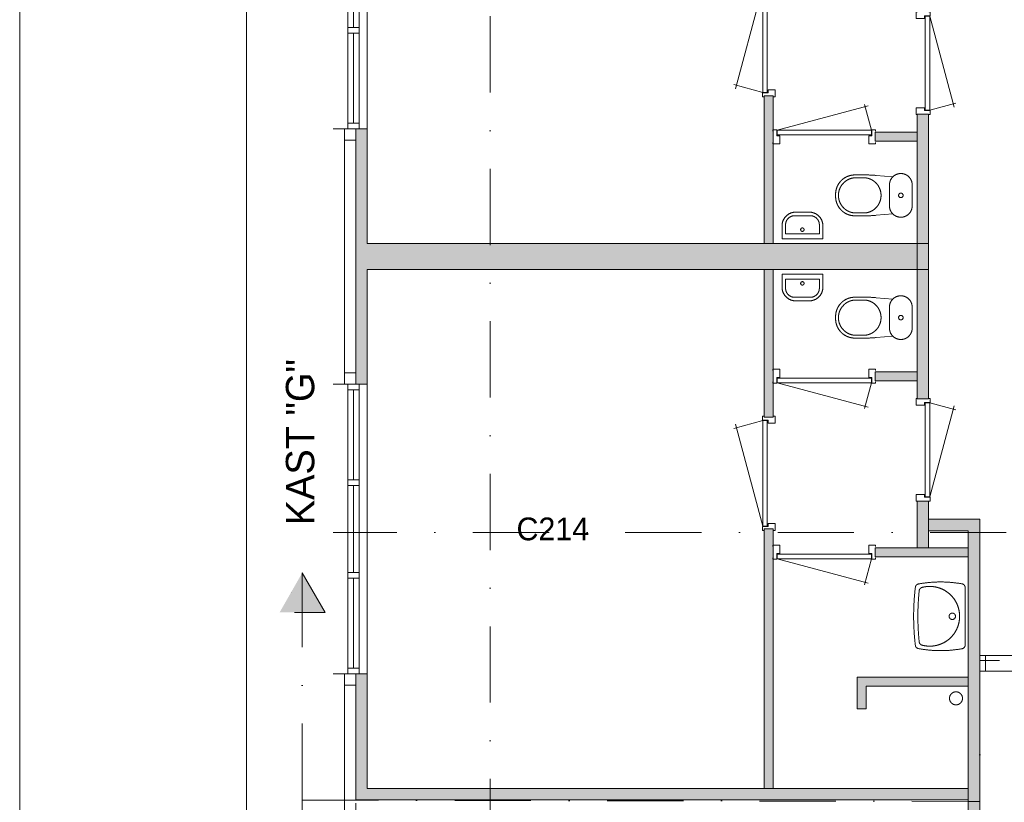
# Model space of a CAD drawing. Header units: millimetres. Extents: x 3142 to 87102, y -2885 to 56486.
# Tile 4 of 18: x 3142 to 11821, y 16228 to 23121. Entities that reach past the tile are written whole.
import ezdxf
from ezdxf.enums import TextEntityAlignment as Align
from ezdxf.xclip import XClip

# ---------------------------------------------------------------- set-up
doc = ezdxf.new("R2010")
doc.units = ezdxf.units.MM
doc.linetypes.add('DGN4', pattern=[1343.35376, 671.67688, -335.83844, 0, -335.83844])
for name, color, linetype in [('1', 7, 'Continuous'), ('16', 7, 'Continuous'), ('17', 7, 'Continuous'), ('30', 7, 'Continuous'), ('31', 7, 'Continuous'), ('32', 7, 'Continuous'), ('33', 7, 'Continuous'), ('40', 7, 'Continuous'), ('48', 7, 'Continuous'), ('52', 7, 'Continuous'), ('56', 7, 'Continuous'), ('62', 7, 'Continuous')]:
    doc.layers.add(name, color=color, linetype=linetype)
doc.styles.add('dgn001', font='dgn001.shx')
doc.styles.add('dgn003', font='dgn003.shx')

# ---------------------------------------------------------------- blocks, each defined once
blk = doc.blocks.new('830R10157')
at = {"layer": '33', "color": 1, "linetype": 'Continuous', "lineweight": 0}
for p, q in [((108, -38), (336.8700000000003, -99.31999999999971)), ((108, -868), (322.8200000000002, -66.27999999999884))]:
    blk.add_line(p, q, dxfattribs=at)
at = {"layer": '33', "color": 92, "linetype": 'Continuous', "lineweight": 13, "true_color": 0x00e100, "flags": 128}
for points in [[(100, 0), (111, 0), (111, -35), (61, -35), (61, -60), (-11, -60), (-11, 0), (0, 0)], [(100, -906), (111, -906), (111, -871), (61, -871), (61, -846), (-11, -846), (-11, -906), (0, -906)]]:
    blk.add_lwpolyline(points, dxfattribs=at)
at = {"layer": '33', "color": 2, "linetype": 'Continuous', "lineweight": 13, "true_color": 0xf0f000, "flags": 128}
blk.add_lwpolyline([(108, -868), (108, -38), (68, -38), (68, -868), (108, -868)], dxfattribs=at)
blk = doc.blocks.new('CLOS0252')
at = {"layer": '40', "color": 7, "linetype": 'Continuous', "lineweight": 0}
for p, q in [((-527.79, 155), (-435.8400000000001, 155)), ((-220, -92.5), (-220, 92.5)), ((-670, -1.070000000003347), (-670, 0.7899999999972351)), ((-527.79, -155), (-435.54, -155))]:
    blk.add_line(p, q, dxfattribs=at)
at = {"layer": '40', "color": 7, "linetype": 'Continuous', "lineweight": 0, "flags": 128}
for points in [[(-338.3000000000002, -175.6700000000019), (-191.9000000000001, -162), (-191.8999723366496, -161.9990720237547, 0.6743332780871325), (-19.99946983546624, -92.49858468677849), (-20, -92.5), (-20, 92.5), (-19.99946983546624, 92.50141531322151, 0.6743332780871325), (-191.8999723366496, 162.0019026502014), (-191.9000000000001, 162), (-338.3000000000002, 175.6699999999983), (-338.2957268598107, 175.6685144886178, 0.02328519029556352), (-431.2851220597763, 180.0014153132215), (-431.29, 180), (-525, 180), (-524.9994698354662, 180.0014153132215, 0.414213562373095), (-694.9994698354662, 10.00141531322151), (-695, 10), (-695, -10), (-694.9994698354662, -9.998584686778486, 0.414213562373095), (-524.9994698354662, -179.9985846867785), (-525, -180), (-431.29, -180), (-431.2853820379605, -179.9985846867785, 0.02328532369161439), (-338.3000000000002, -175.6700000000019)], [(-219.9994698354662, 92.50141531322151, -0.19450385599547), (-191.9003631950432, 162.0014982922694)], [(-191.9003631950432, -161.9986676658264, -0.19450385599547), (-219.9994698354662, -92.49858468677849)]]:
    blk.add_lwpolyline(points, format="xyb", dxfattribs=at)
at = {"layer": '40', "color": 7, "linetype": 'Continuous', "lineweight": 0}
blk.add_circle((-119.9994698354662, 0.001415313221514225), 20, dxfattribs=at)
for centre, start, end in [((-514.4294698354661, 0.001415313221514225), 94.92590277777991, 265.0740972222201), ((-450.009469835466, 0.001415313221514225), 274.9263499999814, 85.07364722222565)]:
    blk.add_arc(centre, 155.5746026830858, start, end, dxfattribs=at)
blk = doc.blocks.new('FT0152')
at = {"layer": '40', "color": 7, "linetype": 'Continuous', "lineweight": 0}
for p, q in [((180, -20), (-180.0000000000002, -20)), ((148.8899999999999, -64.63000000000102), (-148.8900000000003, -64.63000000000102)), ((-148.8900000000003, -64.63000000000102), (-148.8900000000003, -143.9799999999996)), ((180, -135.0900000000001), (180, -20))]:
    blk.add_line(p, q, dxfattribs=at)
at = {"layer": '40', "color": 7, "linetype": 'Continuous', "lineweight": 0, "flags": 128}
for points in [[(-180.0000000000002, -20), (-180.0000000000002, -135.0900000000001)], [(148.8899999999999, -143.9799999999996), (148.8899999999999, -64.63000000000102)], [(-68.89000000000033, -223.9799999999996), (68.88999999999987, -223.9799999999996)], [(-60, -255.0900000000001), (60, -255.0900000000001)]]:
    blk.add_lwpolyline(points, dxfattribs=at)
for points in [[(-60.00261425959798, -255.0882134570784, -0.414213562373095), (-180.002614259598, -135.0882134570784)], [(-68.89261425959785, -223.9782134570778, -0.414213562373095), (-148.8926142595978, -143.9782134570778)]]:
    blk.add_lwpolyline(points, format="xyb", dxfattribs=at)
at = {"layer": '40', "color": 7, "linetype": 'Continuous', "lineweight": 0}
blk.add_circle((-0.948890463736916, -101.1352356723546), 15.1404192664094, dxfattribs=at)
for centre, radius in [((59.99738574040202, -135.0882134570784), 120), ((68.88738574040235, -143.9782134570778), 80)]:
    blk.add_arc(centre, radius, 270, 0, dxfattribs=at)
blk = doc.blocks.new('830R10158')
at = {"layer": '33', "color": 1, "linetype": 'Continuous', "lineweight": 0}
for p, q in [((-867.9999999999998, -108), (-66.27999999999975, -322.8199999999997)), ((-38, -108), (-99.31999999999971, -336.869999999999))]:
    blk.add_line(p, q, dxfattribs=at)
at = {"layer": '33', "color": 92, "linetype": 'Continuous', "lineweight": 13, "true_color": 0x00e100, "flags": 128}
for points in [[(-905.9999999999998, -100), (-905.9999999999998, -111), (-870.9999999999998, -111), (-870.9999999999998, -61), (-845.9999999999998, -61), (-845.9999999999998, 11), (-905.9999999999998, 11), (-905.9999999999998, 0)], [(0, -100), (0, -111), (-35, -111), (-35, -61), (-60, -61), (-60, 11), (0, 11), (0, 0)]]:
    blk.add_lwpolyline(points, dxfattribs=at)
at = {"layer": '33', "color": 2, "linetype": 'Continuous', "lineweight": 13, "true_color": 0xf0f000, "flags": 128}
blk.add_lwpolyline([(-867.9999999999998, -108), (-38, -108), (-38, -68), (-867.9999999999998, -68), (-867.9999999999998, -108)], dxfattribs=at)
blk = doc.blocks.new('930L0953')
at = {"layer": '33', "color": 1, "linetype": 'Continuous', "lineweight": 0}
for p, q in [((-98, 968), (-353.4400000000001, 899.5600000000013)), ((-98, 38), (-338.7, 936.3100000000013))]:
    blk.add_line(p, q, dxfattribs=at)
at = {"layer": '33', "color": 92, "linetype": 'Continuous', "lineweight": 13, "true_color": 0x00e100, "flags": 128}
for points in [[(-90, 1006), (-101, 1006), (-101, 971), (-51, 971), (-51, 946), (11, 946), (11, 1006), (0, 1006)], [(-90, 0), (-101, 0), (-101, 35), (-51, 35), (-51, 60), (11, 60), (11, 0), (0, 0)]]:
    blk.add_lwpolyline(points, dxfattribs=at)
at = {"layer": '33', "color": 2, "linetype": 'Continuous', "lineweight": 13, "true_color": 0xf0f000, "flags": 128}
blk.add_lwpolyline([(-98, 968), (-98, 38), (-58, 38), (-58, 968), (-98, 968)], dxfattribs=at)
blk = doc.blocks.new('WT0152')
at = {"layer": '40', "color": 7, "linetype": 'Continuous', "lineweight": 0}
blk.add_line((-20, -253.1599999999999), (-20, 253.1599999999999), dxfattribs=at)
at = {"layer": '40', "color": 7, "linetype": 'Continuous', "lineweight": 0, "flags": 128}
for points in [[(-458.9721550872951, 255.9651712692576, -0.3287686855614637), (-432.1344900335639, 284.4884610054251)], [(-432.1344899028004, 284.4884610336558, -0.09080072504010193), (-47.27618902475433, 285.6629399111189)], [(-400.7990938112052, 254.0192337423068, -1.30637000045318), (-400.7990938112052, -254.0159854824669)], [(-47.27620661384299, 285.6629430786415, -0.3639570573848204), (-20.00810902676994, 253.1645539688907)], [(-458.9721493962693, -255.9619703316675, -0.0599146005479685), (-458.9721618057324, 255.9651154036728)], [(-425.0006074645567, -225.6337771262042, -0.05277319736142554), (-425.0006074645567, 225.6370253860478)], [(-425.0006099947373, 225.6370014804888, -0.30967078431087), (-400.7990963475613, 254.0192330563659)], [(-432.134491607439, -284.485212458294, -0.3287686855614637), (-458.9721552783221, -255.9619214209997)], [(-400.7990963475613, -254.015984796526, -0.30967078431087), (-425.0006099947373, -225.6337532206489)], [(-20.00810902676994, -253.1613057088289, -0.3639570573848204), (-47.27620661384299, -285.6596948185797)], [(-47.27618902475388, -285.6596916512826, -0.09080072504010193), (-432.1344899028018, -284.4852127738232)]]:
    blk.add_lwpolyline(points, format="xyb", dxfattribs=at)
at = {"layer": '40', "color": 7, "linetype": 'Continuous', "lineweight": 0}
blk.add_circle((-133.308109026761, 0.001624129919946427), 28.05539163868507, dxfattribs=at)
blk = doc.blocks.new('830R10159')
at = {"layer": '33', "color": 1, "linetype": 'Continuous', "lineweight": 0}
for p, q in [((-868, -108), (-66.2800000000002, -322.8199999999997)), ((-38, -108), (-99.32000000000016, -336.869999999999))]:
    blk.add_line(p, q, dxfattribs=at)
at = {"layer": '33', "color": 92, "linetype": 'Continuous', "lineweight": 13, "true_color": 0x00e100, "flags": 128}
for points in [[(-906, -100), (-906, -111), (-871, -111), (-871, -61), (-846, -61), (-846, 11), (-906, 11), (-906, 0)], [(0, -100), (0, -111), (-35, -111), (-35, -61), (-60, -61), (-60, 11), (0, 11), (0, 0)]]:
    blk.add_lwpolyline(points, dxfattribs=at)
at = {"layer": '33', "color": 2, "linetype": 'Continuous', "lineweight": 13, "true_color": 0xf0f000, "flags": 128}
blk.add_lwpolyline([(-868, -108), (-38, -108), (-38, -68), (-868, -68), (-868, -108)], dxfattribs=at)
blk = doc.blocks.new('830R10160')
at = {"layer": '33', "color": 1, "linetype": 'Continuous', "lineweight": 0}
for p, q in [((108, 868), (322.8200000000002, 66.27999999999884)), ((108, 38), (336.8700000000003, 99.31999999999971))]:
    blk.add_line(p, q, dxfattribs=at)
at = {"layer": '33', "color": 92, "linetype": 'Continuous', "lineweight": 13, "true_color": 0x00e100, "flags": 128}
for points in [[(100, 906), (111, 906), (111, 871), (61, 871), (61, 846), (-11, 846), (-11, 906), (0, 906)], [(100, 0), (111, 0), (111, 35), (61, 35), (61, 60), (-11, 60), (-11, 0), (0, 0)]]:
    blk.add_lwpolyline(points, dxfattribs=at)
at = {"layer": '33', "color": 2, "linetype": 'Continuous', "lineweight": 13, "true_color": 0xf0f000, "flags": 128}
blk.add_lwpolyline([(108, 868), (108, 38), (68, 38), (68, 868), (108, 868)], dxfattribs=at)
blk = doc.blocks.new('CLOS0253')
at = {"layer": '40', "color": 7, "linetype": 'Continuous', "lineweight": 0}
for p, q in [((-527.79, 155), (-435.54, 155)), ((-220, 92.5), (-220, -92.5)), ((-670, 1.070000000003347), (-670, -0.7899999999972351)), ((-527.79, -155), (-435.8400000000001, -155))]:
    blk.add_line(p, q, dxfattribs=at)
at = {"layer": '40', "color": 7, "linetype": 'Continuous', "lineweight": 0, "flags": 128}
for points in [[(-338.3000000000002, 175.6700000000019), (-191.9000000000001, 162), (-191.8999723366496, 161.9990720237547, -0.6743332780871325), (-19.99946983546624, 92.49858468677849), (-20, 92.5), (-20, -92.5), (-19.99946983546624, -92.50141531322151, -0.6743332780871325), (-191.8999723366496, -162.0019026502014), (-191.9000000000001, -162), (-338.3000000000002, -175.6699999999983), (-338.2957268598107, -175.6685144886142, -0.02328519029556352), (-431.2851220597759, -180.0014153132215), (-431.29, -180), (-525, -180), (-524.9994698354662, -180.0014153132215, -0.414213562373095), (-694.9994698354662, -10.00141531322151), (-695, -10), (-695, 10), (-694.9994698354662, 9.998584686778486, -0.414213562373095), (-524.9994698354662, 179.9985846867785), (-525, 180), (-431.29, 180), (-431.2853820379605, 179.9985846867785, -0.02328532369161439), (-338.3000000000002, 175.6700000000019)], [(-527.7882488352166, -155.0014153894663, -0.9175214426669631), (-527.7882488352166, 154.9985847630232)], [(-436.6494809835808, 154.9984804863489, -0.9175142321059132), (-436.6494734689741, -155.0013104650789)]]:
    blk.add_lwpolyline(points, format="xyb", dxfattribs=at)
at = {"layer": '40', "color": 7, "linetype": 'Continuous', "lineweight": 0}
blk.add_circle((-119.9994698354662, -0.001415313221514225), 20, dxfattribs=at)
for centre, start, end in [((-119.9994698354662, 92.49858468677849), 135.9727166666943, 180), ((-119.9994698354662, -92.50141531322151), 180, 224.0272833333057)]:
    blk.add_arc(centre, 99.99999999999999, start, end, dxfattribs=at)
blk = doc.blocks.new('FT0153')
at = {"layer": '40', "color": 7, "linetype": 'Continuous', "lineweight": 0}
for p, q in [((-148.8900000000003, 64.63000000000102), (-148.8900000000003, 143.9799999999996)), ((180, 135.0900000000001), (180, 20)), ((180, 20), (-180.0000000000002, 20)), ((148.8899999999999, 64.63000000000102), (-148.8900000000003, 64.63000000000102))]:
    blk.add_line(p, q, dxfattribs=at)
at = {"layer": '40', "color": 7, "linetype": 'Continuous', "lineweight": 0, "flags": 128}
for points in [[(-68.89000000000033, 223.9799999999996), (68.88999999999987, 223.9799999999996)], [(-60, 255.0900000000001), (60, 255.0900000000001)], [(-180.0000000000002, 20), (-180.0000000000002, 135.0900000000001)], [(148.8899999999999, 143.9799999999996), (148.8899999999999, 64.63000000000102)]]:
    blk.add_lwpolyline(points, dxfattribs=at)
for points in [[(59.99738574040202, 255.0882134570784, -0.414213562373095), (179.997385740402, 135.0882134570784)], [(68.88738574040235, 223.9782134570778, -0.414213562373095), (148.8873857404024, 143.9782134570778)]]:
    blk.add_lwpolyline(points, format="xyb", dxfattribs=at)
at = {"layer": '40', "color": 7, "linetype": 'Continuous', "lineweight": 0}
blk.add_circle((-0.948890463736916, 101.1352356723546), 15.1404192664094, dxfattribs=at)
for centre, radius in [((-60.00261425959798, 135.0882134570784), 120), ((-68.89261425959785, 143.9782134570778), 80)]:
    blk.add_arc(centre, radius, 90, 180, dxfattribs=at)
blk = doc.blocks.new('830R10161')
at = {"layer": '33', "color": 1, "linetype": 'Continuous', "lineweight": 0}
for p, q in [((-867.9999999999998, 108), (-66.27999999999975, 322.8199999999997)), ((-38, 108), (-99.31999999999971, 336.869999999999))]:
    blk.add_line(p, q, dxfattribs=at)
at = {"layer": '33', "color": 92, "linetype": 'Continuous', "lineweight": 13, "true_color": 0x00e100, "flags": 128}
for points in [[(-905.9999999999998, 100), (-905.9999999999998, 111), (-870.9999999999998, 111), (-870.9999999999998, 61), (-845.9999999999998, 61), (-845.9999999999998, -11), (-905.9999999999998, -11), (-905.9999999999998, 0)], [(0, 100), (0, 111), (-35, 111), (-35, 61), (-60, 61), (-60, -11), (0, -11), (0, 0)]]:
    blk.add_lwpolyline(points, dxfattribs=at)
at = {"layer": '33', "color": 2, "linetype": 'Continuous', "lineweight": 13, "true_color": 0xf0f000, "flags": 128}
blk.add_lwpolyline([(-867.9999999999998, 108), (-38, 108), (-38, 68), (-867.9999999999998, 68), (-867.9999999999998, 108)], dxfattribs=at)
blk = doc.blocks.new('930L0954')
at = {"layer": '33', "color": 1, "linetype": 'Continuous', "lineweight": 0}
for p, q in [((-98, -38), (-338.7, -936.3100000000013)), ((-98, -968), (-353.4400000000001, -899.5600000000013))]:
    blk.add_line(p, q, dxfattribs=at)
at = {"layer": '33', "color": 92, "linetype": 'Continuous', "lineweight": 13, "true_color": 0x00e100, "flags": 128}
for points in [[(-90, 0), (-101, 0), (-101, -35), (-51, -35), (-51, -60), (11, -60), (11, 0), (0, 0)], [(-90, -1006), (-101, -1006), (-101, -971), (-51, -971), (-51, -946), (11, -946), (11, -1006), (0, -1006)]]:
    blk.add_lwpolyline(points, dxfattribs=at)
at = {"layer": '33', "color": 2, "linetype": 'Continuous', "lineweight": 13, "true_color": 0xf0f000, "flags": 128}
blk.add_lwpolyline([(-98, -968), (-98, -38), (-58, -38), (-58, -968), (-98, -968)], dxfattribs=at)
blk = doc.blocks.new('50E03_329_B02 - Default')
at = {"layer": '62'}
for color, points in [(9, [(1944.76, 21337.77), (1944.76, 20037.77), (1864.76, 20037.77), (1864.76, 21337.77)]), (7, [(3214.76, 21177.77), (3214.76, 19807.77), (3314.76, 19807.77), (3314.76, 21177.77)]), (7, [(-1835.24, 21047.77), (-1835.24, 18797.77), (-1935.24, 18797.77), (-1935.24, 21047.77)]), (9, [(-1735.24, 21047.77), (-1635.24, 21047.77), (-1635.24, 20037.77), (3214.76, 20037.77), (3214.76, 19807.77), (-1635.24, 19807.77), (-1635.24, 18797.77), (-1735.24, 18797.77)]), (9, [(2844.76, 21017.77), (2844.76, 20937.77), (3214.76, 20937.77), (3214.76, 21017.77)]), (7, [(3214.76, 18667.77), (3214.76, 20037.77), (3314.76, 20037.77), (3314.76, 18667.77)]), (9, [(1944.76, 18507.77), (1944.76, 19807.77), (1864.76, 19807.77), (1864.76, 18507.77)]), (9, [(2844.76, 18827.77), (2844.76, 18907.77), (3214.76, 18907.77), (3214.76, 18827.77)]), (7, [(3214.76, 17357.77), (3214.76, 17767.77), (3314.76, 17767.77), (3314.76, 17357.77)]), (7, [(3764.76, 15122.77), (3664.76, 15122.77), (3664.76, 17507.77), (3314.76, 17507.77), (3314.76, 17607.77), (3764.76, 17607.77)]), (9, [(1944.76, 15237.77), (1944.76, 17522.77), (1864.76, 17522.77), (1864.76, 15237.77)]), (9, [(2844.76, 17277.77), (2844.76, 17357.77), (3664.76, 17357.77), (3664.76, 17277.77)]), (7, [(-1835.24, 16247.77), (-1835.24, 13997.77), (-1935.24, 13997.77), (-1935.24, 16247.77)]), (9, [(-1735.24, 16247.77), (-1635.24, 16247.77), (-1635.24, 15237.77), (3664.76, 15237.77), (3664.76, 15137.77), (-1735.24, 15137.77)]), (9, [(2764.76, 15937.77), (2684.76, 15937.77), (2684.76, 16217.77), (3664.76, 16217.77), (3664.76, 16137.77), (2764.76, 16137.77)]), (7, [(3764.76, 15122.77), (3664.76, 15122.77), (3664.76, 12737.77), (3314.76, 12737.77), (3314.76, 12637.77), (3764.76, 12637.77)])]:
    blk.add_hatch(color=color, dxfattribs=at).paths.add_polyline_path(points)
at = {"layer": '16', "color": 92, "linetype": 'Continuous', "lineweight": 0, "true_color": 0x00e100, "flags": 128}
for points in [[(1944.76, 20037.77), (1944.76, 21337.77), (1864.76, 21337.77), (1864.76, 20037.77), (1944.76, 20037.77)], [(3314.76, 21177.77), (3314.76, 19807.77), (3214.76, 19807.77), (3214.76, 21177.77), (3314.76, 21177.77)], [(-1635.24, 19807.77), (-1635.24, 18797.77), (-1935.24, 18797.77), (-1935.24, 21047.77), (-1635.24, 21047.77), (-1635.24, 20037.77)], [(3214.76, 21017.77), (3214.76, 20937.77), (2844.76, 20937.77), (2844.76, 21017.77), (3214.76, 21017.77)], [(-1735.24, 19937.77), (-1735.24, 18897.77), (-1835.24, 18897.77), (-1835.24, 20947.77), (-1735.24, 20947.77), (-1735.24, 19937.77)], [(3314.76, 18667.77), (3314.76, 20037.77), (3214.76, 20037.77), (3214.76, 18667.77), (3314.76, 18667.77)], [(1944.76, 19807.77), (1944.76, 18507.77), (1864.76, 18507.77), (1864.76, 19807.77), (1944.76, 19807.77)], [(3214.76, 18827.77), (3214.76, 18907.77), (2844.76, 18907.77), (2844.76, 18827.77), (3214.76, 18827.77)], [(3314.76, 17357.77), (3314.76, 17767.77), (3214.76, 17767.77), (3214.76, 17357.77), (3314.76, 17357.77)], [(3764.76, 15122.77), (3764.76, 17607.77), (3314.76, 17607.77), (3314.76, 17507.77), (3664.76, 17507.77), (3664.76, 15122.77), (3764.76, 15122.77)], [(1944.76, 17522.77), (1944.76, 15237.77), (1864.76, 15237.77), (1864.76, 17522.77), (1944.76, 17522.77)], [(3664.76, 17277.77), (3664.76, 17357.77), (2844.76, 17357.77), (2844.76, 17277.77), (3664.76, 17277.77)], [(-1635.24, 15007.77), (-1635.24, 13997.77), (-1935.24, 13997.77), (-1935.24, 16247.77), (-1635.24, 16247.77), (-1635.24, 15237.77)], [(-1735.24, 15107.77), (-1735.24, 14097.77), (-1835.24, 14097.77), (-1835.24, 16147.77), (-1735.24, 16147.77), (-1735.24, 15137.77)], [(3664.76, 16137.77), (2764.76, 16137.77), (2764.76, 15937.77), (2684.76, 15937.77), (2684.76, 16217.77), (3664.76, 16217.77), (3664.76, 16137.77)], [(3764.76, 15122.77), (3764.76, 12637.77), (3314.76, 12637.77), (3314.76, 12737.77), (3664.76, 12737.77), (3664.76, 15122.77), (3764.76, 15122.77)]]:
    blk.add_lwpolyline(points, dxfattribs=at)
at = {"layer": '17', "color": 92, "linetype": 'Continuous', "lineweight": 0, "true_color": 0x00e100}
for p, q in [((-1635.24, 20037.77), (3214.76, 20037.77)), ((-1635.24, 19807.77), (3214.76, 19807.77))]:
    blk.add_line(p, q, dxfattribs=at)
at = {"layer": '17', "color": 92, "linetype": 'Continuous', "lineweight": 0, "true_color": 0x00e100, "flags": 128}
blk.add_lwpolyline([(-1735.24, 15137.77), (3664.76, 15137.77), (3664.76, 15237.77), (-1635.24, 15237.77)], dxfattribs=at)
at = {"layer": '30', "color": 3, "linetype": 'Continuous', "lineweight": 0}
for p, q in [((-1635.24, 23597.77), (-1635.24, 21047.77)), ((-1735.24, 18897.77), (-1835.24, 18897.77)), ((-1635.24, 16247.77), (-1635.24, 18797.77))]:
    blk.add_line(p, q, dxfattribs=at)
at = {"layer": '31', "color": 3, "linetype": 'Continuous', "lineweight": 0}
for p, q in [((3764.76, 16409.53), (5364.76, 16409.53)), ((3764.76, 16269.53), (5364.76, 16269.53))]:
    blk.add_line(p, q, dxfattribs=at)
at = {"layer": '32', "color": 3, "linetype": 'Continuous', "lineweight": 0}
for p, q in [((-1805.24, 21097.77), (-1805.24, 23547.77)), ((-1705.24, 23547.77), (-1705.24, 21047.77)), ((-1755.24, 22706.1), (-1755.24, 21939.43)), ((-1755.24, 21889.43), (-1755.24, 21097.77)), ((-1805.24, 18747.77), (-1805.24, 16297.77)), ((-1755.24, 17956.11), (-1755.24, 18747.77)), ((-1705.24, 16297.77), (-1705.24, 18797.77)), ((-1755.24, 17139.44), (-1755.24, 17906.11)), ((-1755.24, 16297.77), (-1755.24, 17089.44)), ((-1805.24, 16297.77), (-1705.24, 16297.77))]:
    blk.add_line(p, q, dxfattribs=at)
at = {"layer": '32', "color": 3, "linetype": 'Continuous', "lineweight": 0, "flags": 128}
for points in [[(-1705.24, 21939.43), (-1705.24, 21889.43), (-1805.24, 21889.43), (-1805.24, 21939.43), (-1705.24, 21939.43)], [(-1705.24, 21097.77), (-1705.24, 21047.77), (-1805.24, 21047.77), (-1805.24, 21097.77), (-1705.24, 21097.77)], [(-1705.24, 18747.77), (-1705.24, 18797.77), (-1805.24, 18797.77), (-1805.24, 18747.77), (-1705.24, 18747.77)], [(-1705.24, 17906.11), (-1705.24, 17956.11), (-1805.24, 17956.11), (-1805.24, 17906.11), (-1705.24, 17906.11)], [(-1705.24, 17089.44), (-1705.24, 17139.44), (-1805.24, 17139.44), (-1805.24, 17089.44), (-1705.24, 17089.44)], [(3764.76, 16409.53), (3814.76, 16409.53), (3814.76, 16270.53), (3764.76, 16270.53), (3764.76, 16409.53)], [(-1705.24, 16247.77), (-1705.24, 16297.77), (-1805.24, 16297.77), (-1805.24, 16247.77), (-1705.24, 16247.77)]]:
    blk.add_lwpolyline(points, dxfattribs=at)
at = {"layer": '40', "color": 3, "linetype": 'Continuous', "lineweight": 0}
blk.add_circle((3556.1602211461, 16031.01037813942), 57.45999999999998, dxfattribs=at)
at = {"layer": '56', "color": 3, "linetype": 'DGN4', "lineweight": 0}
for p, q in [((-550.24, 50407.77), (-550.24, 1407.77)), ((51564.76, 17492.77), (-3435.24, 17492.77))]:
    blk.add_line(p, q, dxfattribs=at)
at = {"layer": '62', "color": 9, "linetype": 'Continuous', "lineweight": 0, "flags": 128}
for points in [[(1944.76, 21337.77), (1944.76, 20037.77), (1864.76, 20037.77), (1864.76, 21337.77), (1944.76, 21337.77)], [(-1735.24, 21047.77), (-1635.24, 21047.77), (-1635.24, 20037.77), (3214.76, 20037.77), (3214.76, 19807.77), (-1635.24, 19807.77), (-1635.24, 18797.77), (-1735.24, 18797.77), (-1735.24, 21047.77)], [(2844.76, 21017.77), (2844.76, 20937.77), (3214.76, 20937.77), (3214.76, 21017.77), (2844.76, 21017.77)], [(1944.76, 18507.77), (1944.76, 19807.77), (1864.76, 19807.77), (1864.76, 18507.77), (1944.76, 18507.77)], [(2844.76, 18827.77), (2844.76, 18907.77), (3214.76, 18907.77), (3214.76, 18827.77), (2844.76, 18827.77)], [(1944.76, 15237.77), (1944.76, 17522.77), (1864.76, 17522.77), (1864.76, 15237.77), (1944.76, 15237.77)], [(2844.76, 17277.77), (2844.76, 17357.77), (3664.76, 17357.77), (3664.76, 17277.77), (2844.76, 17277.77)], [(-1735.24, 16247.77), (-1635.24, 16247.77), (-1635.24, 15237.77), (3664.76, 15237.77), (3664.76, 15137.77), (-1735.24, 15137.77), (-1735.24, 16247.77)], [(2764.76, 15937.77), (2684.76, 15937.77), (2684.76, 16217.77), (3664.76, 16217.77), (3664.76, 16137.77), (2764.76, 16137.77), (2764.76, 15937.77)]]:
    blk.add_lwpolyline(points, dxfattribs=at)
at = {"layer": '62', "color": 7, "linetype": 'Continuous', "lineweight": 0, "flags": 128}
for points in [[(3214.76, 21177.77), (3214.76, 19807.77), (3314.76, 19807.77), (3314.76, 21177.77), (3214.76, 21177.77)], [(-1835.24, 21047.77), (-1835.24, 18797.77), (-1935.24, 18797.77), (-1935.24, 21047.77), (-1835.24, 21047.77)], [(3214.76, 18667.77), (3214.76, 20037.77), (3314.76, 20037.77), (3314.76, 18667.77), (3214.76, 18667.77)], [(3214.76, 17357.77), (3214.76, 17767.77), (3314.76, 17767.77), (3314.76, 17357.77), (3214.76, 17357.77)], [(3764.76, 15122.77), (3664.76, 15122.77), (3664.76, 17507.77), (3314.76, 17507.77), (3314.76, 17607.77), (3764.76, 17607.77), (3764.76, 15122.77)], [(-1835.24, 16247.77), (-1835.24, 13997.77), (-1935.24, 13997.77), (-1935.24, 16247.77), (-1835.24, 16247.77)], [(3764.76, 15122.77), (3664.76, 15122.77), (3664.76, 12737.77), (3314.76, 12737.77), (3314.76, 12637.77), (3764.76, 12637.77), (3764.76, 15122.77)]]:
    blk.add_lwpolyline(points, dxfattribs=at)
at = {"color": 7, "linetype": 'Continuous', "lineweight": 0}
for name, p in [('930L0954', (1950.73, 22336)), ('830R10160', (3216.66, 21173.06)), ('830R10161', (2847.85, 20926.17)), ('CLOS0253', (3189.86, 20461.28)), ('FT0153', (2202.72, 20058.2)), ('FT0152', (2202.72, 19787.34)), ('CLOS0252', (3189.86, 19384.26)), ('830R10158', (2847.85, 18919.37)), ('830R10157', (3216.66, 18672.48)), ('930L0953', (1950.73, 17509.54)), ('830R10159', (2847.84, 17367.95)), ('WT0152', (3656.9, 16753.63))]:
    blk.add_blockref(name, p, dxfattribs=at)
at = {"layer": '48', "color": 7, "linetype": 'Continuous', "lineweight": 0, "style": 'dgn003'}
blk.add_text('C214', height=199.99998, dxfattribs=at).set_placement((2.209959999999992, 17523.08999), align=Align.MIDDLE_CENTER)
blk = doc.blocks.new('EAE52')
at = {"layer": '52'}
blk.add_hatch(color=4, dxfattribs=at).paths.add_polyline_path([(0, 2000), (200, 1650), (-200, 1650)])
at = {"layer": '52', "color": 4, "linetype": 'DGN4', "lineweight": 13}
blk.add_line((0, 0), (0, 2000), dxfattribs=at)
at = {"layer": '52', "color": 4, "linetype": 'DGN4', "lineweight": 13, "flags": 128}
blk.add_lwpolyline([(0, 2000), (200, 1650), (-200, 1650), (0, 2000)], dxfattribs=at)
blk = doc.blocks.new('EAE53')
at = {"layer": '52'}
blk.add_hatch(color=4, dxfattribs=at).paths.add_polyline_path([(0, -2000), (-200, -1650), (200, -1650)])
at = {"layer": '52', "color": 4, "linetype": 'DGN4', "lineweight": 13}
blk.add_line((0, 0), (0, -2000), dxfattribs=at)
at = {"layer": '52', "color": 4, "linetype": 'DGN4', "lineweight": 13, "flags": 128}
blk.add_lwpolyline([(0, -2000), (-200, -1650), (200, -1650), (0, -2000)], dxfattribs=at)
blk = doc.blocks.new('A3')
at = {"layer": '1', "color": 1, "linetype": 'Continuous', "lineweight": 0}
blk.add_line((0, 59371.44), (0, 0), dxfattribs=at)
at = {"layer": '1', "color": 5, "linetype": 'Continuous', "lineweight": 0, "flags": 128}
blk.add_lwpolyline([(1999.05, 1999.03), (81960.57, 1999.03), (81960.57, 57372.39), (1999.05, 57372.39), (1999.05, 1999.03)], dxfattribs=at)
blk = doc.blocks.new('AnonymousCell54')
at = {"color": 1, "linetype": 'Continuous', "lineweight": 0}
blk.add_blockref('A3', (-41979.8, -29685.71), dxfattribs=at)

msp = doc.modelspace()

# ---------------------------------------------------------------- linework, layer by layer
at = {"layer": '52', "color": 4, "linetype": 'DGN4', "lineweight": 13, "flags": 128}
msp.add_lwpolyline([(5633.83, 16246.35), (11604.31, 16235.16), (11604.31, 17477.66), (13204.31, 17477.66), (13204.31, 16235.16), (18704.31, 16250.16), (22230.19, 19795.32)], dxfattribs=at)

# ---------------------------------------------------------------- block references
at = {"color": 1, "linetype": 'Continuous', "lineweight": 0}
msp.add_blockref('AnonymousCell54', (45122.27, 26800.35), dxfattribs=at)
ref = msp.add_blockref('50E03_329_B02 - Default', (7839.549999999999, 1112.389999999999))
XClip(ref).set_block_clipping_path([(-1935.239999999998, 48907.770000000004), (12172.560000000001, 48907.770000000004), (12172.560000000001, 34820.1), (36242.630000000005, 34820.1), (36242.630000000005, 16651.08), (38416.7, 16651.08), (38416.7, 2907.770000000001), (-1935.239999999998, 2907.770000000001)])
at = {"color": 4, "linetype": 'DGN4', "lineweight": 13}
for name in ['EAE52', 'EAE53']:
    msp.add_blockref(name, (5633.83, 16250.16), dxfattribs=at)

# ---------------------------------------------------------------- texts
at = {"layer": '52', "color": 1, "linetype": 'Continuous', "lineweight": 13, "style": 'dgn001'}
msp.add_text('KAST "G"', height=250.00002, rotation=90, dxfattribs=at).set_placement((5613.859990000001, 19399.85008), align=Align.MIDDLE_CENTER)

doc.saveas('drawing.dxf')
